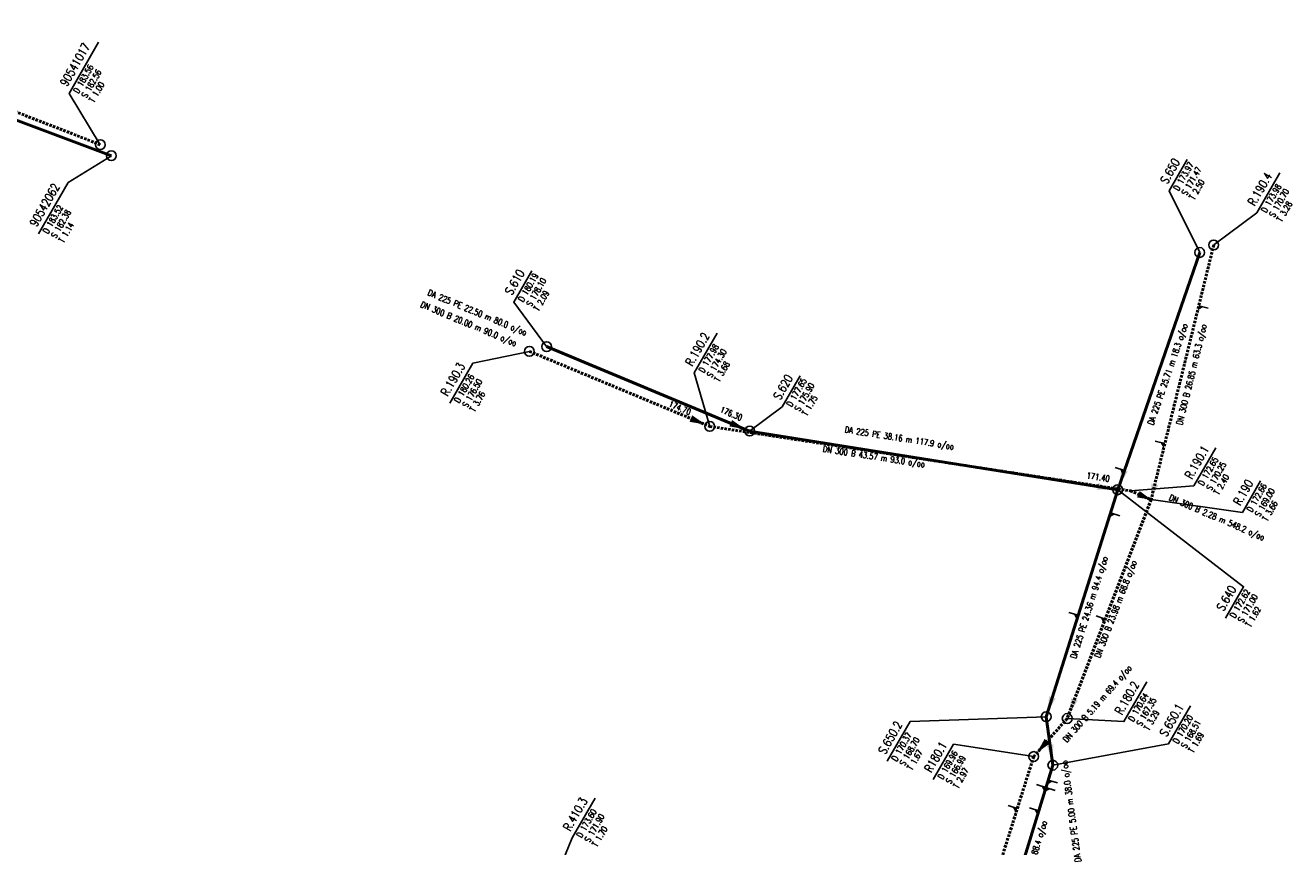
# Model space of a CAD drawing. Header units: metres. Extents: x 3490368 to 3491379, y 5753988 to 5755037.
# Tile 25 of 29: x 3490725 to 3490855, y 5754651 to 5754735. Entities that reach past the tile are written whole.
import ezdxf
from ezdxf.enums import TextEntityAlignment as Align

# ---------------------------------------------------------------- set-up
doc = ezdxf.new("R2010")
doc.units = ezdxf.units.M
doc.linetypes.add('E-Kanalnetz-250-01$0$STRICHLINIE', pattern=[19.05, 12.7, -6.35])
for name, color, linetype in [('E-Kanalnetz-250-01$0$ABZWEIGER', 2, 'Continuous'), ('E-Kanalnetz-250-01$0$ABZWEIGER_TEXT_1', 2, 'Continuous'), ('E-Kanalnetz-250-01$0$HALTUNG_TEXT_1', 7, 'Continuous'), ('E-Kanalnetz-250-01$0$HALTUNG_TEXT_3', 7, 'Continuous'), ('E-Kanalnetz-250-01$0$HALTUNG_TEXT_6', 7, 'Continuous'), ('E-Kanalnetz-250-01$0$SCHACHT', 7, 'Continuous'), ('E-Kanalnetz-250-01$0$SCHACHT_TEXT', 7, 'Continuous'), ('E-Kanalnetz-250-01$0$SCHACHT_TEXT_1', 7, 'Continuous'), ('E-Kanalnetz-250-01$0$SCHACHT_TEXT_2', 7, 'Continuous')]:
    doc.layers.add(name, color=color, linetype=linetype)
doc.layers.add('E-Kanalnetz-250-01$0$HALTUNG', color=7, linetype='Continuous', lineweight=50)
doc.styles.add('E-Kanalnetz-250-01$0$HALTUNG', font='ROMANS.shx')
doc.styles.add('E-Kanalnetz-250-01$0$SCHACHT', font='ROMANS.shx')

msp = doc.modelspace()

# ---------------------------------------------------------------- linework, layer by layer
at = {"layer": 'E-Kanalnetz-250-01$0$ABZWEIGER', "color": 160}
for p, q in [((3490845.24, 5754706.68, 170.29), (3490846.21, 5754706.44, 170.29)), ((3490841.77, 5754692.58, 169.37), (3490840.79, 5754692.82, 169.37)), ((3490835.66, 5754674.6, 168.1), (3490834.73, 5754674.95, 168.1)), ((3490826.66, 5754655.21, 166.58), (3490825.71, 5754655.51, 166.58))]:
    msp.add_line(p, q, dxfattribs=at)
at = {"layer": 'E-Kanalnetz-250-01$0$ABZWEIGER', "color": 240}
for p, q in [((3490837.62, 5754689.8, 171.04), (3490836.68, 5754690.13, 171.04)), ((3490836.2, 5754685.47, 170.77), (3490837.15, 5754685.17, 170.77)), ((3490832.89, 5754674.99, 169.73), (3490831.94, 5754675.29, 169.73))]:
    msp.add_line(p, q, dxfattribs=at)
at = {"layer": 'E-Kanalnetz-250-01$0$ABZWEIGER', "color": 0}
for p, q in [((3490830.55, 5754657.07, 168.3), (3490828.64, 5754657.66, 168.3)), ((3490829.83, 5754658.13, 168.37), (3490830.79, 5754657.83, 168.37)), ((3490828.87, 5754654.99, 168.08), (3490827.91, 5754655.28, 168.08))]:
    msp.add_line(p, q, dxfattribs=at)
at = {"layer": 'E-Kanalnetz-250-01$0$ABZWEIGER_TEXT_1', "color": 160}
for points in [[(3490845.24, 5754706.68, 170.29), (3490845.72, 5754706.56, 170.29), (3490845.12, 5754706.19, 170.29)], [(3490841.77, 5754692.58, 169.37), (3490841.28, 5754692.7, 169.37), (3490841.65, 5754692.09, 169.37)], [(3490835.66, 5754674.6, 168.1), (3490835.2, 5754674.78, 168.1), (3490835.48, 5754674.13, 168.1)], [(3490826.66, 5754655.21, 166.58), (3490826.18, 5754655.36, 166.58), (3490826.51, 5754654.73, 166.58)]]:
    msp.add_solid(points, dxfattribs=at)
at = {"layer": 'E-Kanalnetz-250-01$0$ABZWEIGER_TEXT_1', "color": 240}
for points in [[(3490837.62, 5754689.8, 171.04), (3490837.15, 5754689.97, 171.04), (3490837.46, 5754689.33, 171.04)], [(3490836.2, 5754685.47, 170.77), (3490836.68, 5754685.32, 170.77), (3490836.05, 5754684.99, 170.77)], [(3490832.89, 5754674.99, 169.73), (3490832.42, 5754675.14, 169.73), (3490832.74, 5754674.51, 169.73)]]:
    msp.add_solid(points, dxfattribs=at)
at = {"layer": 'E-Kanalnetz-250-01$0$ABZWEIGER_TEXT_1', "color": 0}
for points in [[(3490830.08, 5754657.22, 168.3), (3490829.12, 5754657.51, 168.3), (3490829.45, 5754656.89, 168.3)], [(3490829.83, 5754658.13, 168.37), (3490830.31, 5754657.98, 168.37), (3490829.69, 5754657.65, 168.37)], [(3490828.87, 5754654.99, 168.08), (3490828.39, 5754655.13, 168.08), (3490828.72, 5754654.51, 168.08)]]:
    msp.add_solid(points, dxfattribs=at)
at = {"layer": 'E-Kanalnetz-250-01$0$HALTUNG', "color": 7, "linetype": 'E-Kanalnetz-250-01$0$STRICHLINIE', "ltscale": 0.02}
msp.add_line((3490732.79, 5754723.16, 182.56), (3490701.41, 5754735.38, 182.39), dxfattribs=at)
at = {"layer": 'E-Kanalnetz-250-01$0$HALTUNG', "color": 7, "linetype": 'Continuous', "ltscale": 0.02}
for p, q in [((3490733.92, 5754722.03, 182.38), (3490700.8, 5754734.42, 182.06)), ((3490830.3, 5754659.65, 168.51), (3490822.95, 5754635.76, 166.3))]:
    msp.add_line(p, q, dxfattribs=at)
at = {"layer": 'E-Kanalnetz-250-01$0$HALTUNG', "color": 240, "linetype": 'Continuous', "ltscale": 0.02}
for p, q in [((3490845.34, 5754712.13, 171.47), (3490836.94, 5754687.84, 171)), ((3490778.48, 5754702.49, 178.1), (3490799.26, 5754693.85, 176.3)), ((3490799.26, 5754693.85, 175.9), (3490836.94, 5754687.84, 171.4)), ((3490836.94, 5754687.84, 171), (3490829.62, 5754664.61, 168.7)), ((3490829.62, 5754664.61, 168.7), (3490830.3, 5754659.65, 168.51))]:
    msp.add_line(p, q, dxfattribs=at)
at = {"layer": 'E-Kanalnetz-250-01$0$HALTUNG', "color": 160, "linetype": 'E-Kanalnetz-250-01$0$STRICHLINIE', "ltscale": 0.02}
for p, q in [((3490846.77, 5754712.9, 170.7), (3490840.35, 5754686.83, 169)), ((3490776.72, 5754702.01, 176.5), (3490795.18, 5754694.33, 174.7)), ((3490795.18, 5754694.33, 174.3), (3490838.25, 5754687.73, 170.25)), ((3490838.25, 5754687.73, 170.25), (3490840.35, 5754686.83, 169)), ((3490840.35, 5754686.83, 169), (3490831.77, 5754664.43, 167.35)), ((3490831.77, 5754664.43, 167.35), (3490828.34, 5754660.54, 166.99)), ((3490828.34, 5754660.54, 166.99), (3490820.42, 5754635.41, 165.05))]:
    msp.add_line(p, q, dxfattribs=at)
at = {"layer": 'E-Kanalnetz-250-01$0$HALTUNG_TEXT_1', "color": 160}
for points in [[(3490793.25, 5754695.13, 174.74), (3490793.11, 5754694.8, 174.74), (3490793.39, 5754695.46, 174.74), (3490794.72, 5754694.52, 174.74)], [(3490840.73, 5754688.38, 169), (3490840.39, 5754688.46, 169), (3490841.08, 5754688.3, 169), (3490840.35, 5754686.83, 169)], [(3490836.68, 5754687.97, 170.25), (3490836.63, 5754687.62, 170.25), (3490836.73, 5754688.32, 170.25), (3490838.25, 5754687.73, 170.25)], [(3490839.06, 5754687.39, 169), (3490838.92, 5754687.06, 169), (3490839.2, 5754687.71, 169), (3490840.35, 5754686.83, 169)], [(3490832.52, 5754666.39, 167.38), (3490832.19, 5754666.52, 167.38), (3490832.85, 5754666.26, 167.38), (3490831.95, 5754664.9, 167.38)], [(3490829.72, 5754662.11, 167.02), (3490829.46, 5754662.35, 167.02), (3490829.99, 5754661.88, 167.02), (3490828.67, 5754660.91, 167.02)]]:
    msp.add_solid(points, dxfattribs=at)
at = {"layer": 'E-Kanalnetz-250-01$0$HALTUNG_TEXT_1', "color": 240}
for points in [[(3490797.32, 5754694.66, 176.34), (3490797.19, 5754694.33, 176.34), (3490797.46, 5754694.98, 176.34), (3490798.8, 5754694.04, 176.34)], [(3490837.63, 5754689.82, 171.01), (3490837.3, 5754689.94, 171.01), (3490837.97, 5754689.71, 171.01), (3490837.11, 5754688.31, 171.01)], [(3490834.88, 5754688.17, 171.46), (3490834.83, 5754687.82, 171.46), (3490834.94, 5754688.52, 171.46), (3490836.45, 5754687.91, 171.46)], [(3490830.25, 5754666.6, 168.75), (3490829.91, 5754666.71, 168.75), (3490830.59, 5754666.49, 168.75), (3490829.77, 5754665.08, 168.75)], [(3490830.02, 5754661.73, 168.53), (3490829.67, 5754661.68, 168.53), (3490830.37, 5754661.78, 168.53), (3490830.23, 5754660.15, 168.53)]]:
    msp.add_solid(points, dxfattribs=at)
at = {"layer": 'E-Kanalnetz-250-01$0$SCHACHT', "ltscale": 0.02}
for centre, radius in [((3490732.79, 5754723.16, 183.56), 0.5), ((3490733.92, 5754722.03, 183.52), 0.5), ((3490838.25, 5754687.73, 172.65), 0.0005), ((3490840.35, 5754686.83, 172.66), 0.0005)]:
    msp.add_circle(centre, radius, dxfattribs=at)
at = {"layer": 'E-Kanalnetz-250-01$0$SCHACHT', "color": 160, "ltscale": 0.02}
for centre in [(3490846.77, 5754712.9, 173.98), (3490776.72, 5754702.01, 180.26), (3490795.18, 5754694.33, 177.98), (3490831.77, 5754664.43, 170.64), (3490828.34, 5754660.54, 169.96)]:
    msp.add_circle(centre, 0.5, dxfattribs=at)
at = {"layer": 'E-Kanalnetz-250-01$0$SCHACHT', "color": 240, "ltscale": 0.02}
for centre in [(3490845.34, 5754712.13, 173.97), (3490778.48, 5754702.49, 180.19), (3490799.26, 5754693.85, 177.65), (3490836.94, 5754687.84, 172.62), (3490829.62, 5754664.61, 170.37), (3490830.3, 5754659.65, 170.2)]:
    msp.add_circle(centre, 0.5, dxfattribs=at)
at = {"layer": 'E-Kanalnetz-250-01$0$SCHACHT_TEXT', "ltscale": 0.02}
for p, q in [((3490732.79, 5754723.16, 183.56), (3490732.79, 5754723.16, 182.56)), ((3490733.92, 5754722.03, 183.52), (3490733.92, 5754722.03, 182.38)), ((3490845.34, 5754712.13, 173.97), (3490845.34, 5754712.13, 171.47)), ((3490846.77, 5754712.9, 173.98), (3490846.77, 5754712.9, 170.7)), ((3490776.72, 5754702.01, 180.26), (3490776.72, 5754702.01, 176.5)), ((3490778.48, 5754702.49, 180.19), (3490778.48, 5754702.49, 178.1)), ((3490795.18, 5754694.33, 177.98), (3490795.18, 5754694.33, 174.3)), ((3490799.26, 5754693.85, 177.65), (3490799.26, 5754693.85, 175.9)), ((3490836.94, 5754687.84, 172.62), (3490836.94, 5754687.84, 171)), ((3490838.25, 5754687.73, 172.65), (3490838.25, 5754687.73, 170.25)), ((3490829.62, 5754664.61, 170.37), (3490829.62, 5754664.61, 168.7)), ((3490831.77, 5754664.43, 170.64), (3490831.77, 5754664.43, 167.35)), ((3490828.34, 5754660.54, 169.96), (3490828.34, 5754660.54, 166.99)), ((3490830.3, 5754659.65, 170.2), (3490830.3, 5754659.65, 168.51))]:
    msp.add_line(p, q, dxfattribs=at)
at = {"layer": 'E-Kanalnetz-250-01$0$SCHACHT_TEXT', "color": 160, "ltscale": 0.02}
msp.add_line((3490840.35, 5754686.83, 172.66), (3490840.35, 5754686.83, 169), dxfattribs=at)
at = {"layer": 'E-Kanalnetz-250-01$0$SCHACHT_TEXT'}
for points in [[(3490732.79, 5754723.16), (3490729.59, 5754728.41), (3490732.61, 5754733.64)], [(3490733.92, 5754722.03), (3490729.49, 5754719.28), (3490726.47, 5754714.05)]]:
    msp.add_lwpolyline(points, dxfattribs=at)
at = {"layer": 'E-Kanalnetz-250-01$0$SCHACHT_TEXT', "color": 240}
for points in [[(3490845.34, 5754712.13), (3490842.2, 5754718.43), (3490844.05, 5754721.63)], [(3490778.48, 5754702.49), (3490775.12, 5754707.06), (3490776.97, 5754710.26)], [(3490799.26, 5754693.85), (3490802.59, 5754696.32), (3490804.43, 5754699.52)], [(3490836.94, 5754687.84), (3490849.82, 5754677.91), (3490847.98, 5754674.71)], [(3490830.3, 5754659.65), (3490842.14, 5754661.85), (3490844.39, 5754665.74)], [(3490829.62, 5754664.61), (3490815.69, 5754664.12), (3490813.34, 5754660.05)]]:
    msp.add_lwpolyline(points, dxfattribs=at)
at = {"layer": 'E-Kanalnetz-250-01$0$SCHACHT_TEXT', "color": 160}
for points in [[(3490846.77, 5754712.9), (3490851.18, 5754716.19), (3490853.54, 5754720.29)], [(3490795.18, 5754694.33), (3490793.59, 5754699.8), (3490795.94, 5754703.87)], [(3490776.72, 5754702.01), (3490770.92, 5754700.79), (3490768.57, 5754696.72)], [(3490838.25, 5754687.73), (3490844.73, 5754688.24), (3490846.98, 5754692.13)], [(3490840.35, 5754686.83), (3490849.7, 5754685.53), (3490851.55, 5754688.74)], [(3490831.77, 5754664.43), (3490837.58, 5754664.11), (3490839.93, 5754668.19)], [(3490828.34, 5754660.54), (3490820.14, 5754661.8), (3490818.06, 5754658.19)], [(3490778.38, 5754645.54), (3490781.09, 5754652.21), (3490783.44, 5754656.28)]]:
    msp.add_lwpolyline(points, dxfattribs=at)

# ---------------------------------------------------------------- texts
at = {"layer": 'E-Kanalnetz-250-01$0$HALTUNG_TEXT_3', "color": 240, "style": 'E-Kanalnetz-250-01$0$HALTUNG', "width": 0.8}
for s, rotation, p in [('DA 225 PE 22.50 m 80.0 o/oo', 337.4091, (3490771.51, 5754706.27)), ('DA 225 PE 25.71 m 18.3 o/oo', 70.927, (3490841.76, 5754699.77)), ('DA 225 PE 38.16 m 117.9 o/oo', 350.9321, (3490814.64, 5754693.45)), ('DA 225 PE 24.36 m 94.4 o/oo', 72.5049, (3490833.71, 5754675.89)), ('DA 225 PE 5.00 m 38.0 o/oo', 97.8217, (3490831.87, 5754654.88))]:
    msp.add_text(s, height=0.63, rotation=rotation, dxfattribs=at).set_placement(p, align=Align.TOP_CENTER)
at = {"layer": 'E-Kanalnetz-250-01$0$HALTUNG_TEXT_3', "color": 160, "style": 'E-Kanalnetz-250-01$0$HALTUNG', "width": 0.8}
for s, rotation, p in [('DN 300 B 20.00 m 90.0 o/oo', 337.4091, (3490770.62, 5754705.12)), ('DN 300 B 26.85 m 63.3 o/oo', 76.1673, (3490844.19, 5754699.71)), ('DN 300 B 43.57 m 93.0 o/oo', 351.2936, (3490812.03, 5754691.55)), ('DN 300 B 2.28 m 548.2 o/oo', 336.6643, (3490847.22, 5754685.29)), ('DN 300 B 23.98 m 68.8 o/oo', 69.0328, (3490836.43, 5754675.74)), ('DN 300 B 5.19 m 69.4 o/oo', 48.6535, (3490834.62, 5754666.16))]:
    msp.add_text(s, height=0.63, rotation=rotation, dxfattribs=at).set_placement(p, align=Align.TOP_CENTER)
at = {"layer": 'E-Kanalnetz-250-01$0$HALTUNG_TEXT_3', "color": 7, "style": 'E-Kanalnetz-250-01$0$HALTUNG', "width": 0.8}
msp.add_text('DN 200 Stz 25.00 m 88.4 o/oo', height=0.63, rotation=72.8974, dxfattribs=at).set_placement((3490827.49, 5754648.69), align=Align.TOP_CENTER)
at = {"layer": 'E-Kanalnetz-250-01$0$HALTUNG_TEXT_6', "color": 160, "style": 'E-Kanalnetz-250-01$0$HALTUNG', "width": 0.8}
msp.add_text('174.70', height=0.63, rotation=337.4091, dxfattribs=at).set_placement((3490793.09, 5754695.47), align=Align.RIGHT)
at = {"layer": 'E-Kanalnetz-250-01$0$HALTUNG_TEXT_6', "color": 240, "style": 'E-Kanalnetz-250-01$0$HALTUNG', "width": 0.8}
for s, rotation, p in [('176.30', 337.4091, (3490798.35, 5754694.89)), ('171.40', 350.9321, (3490836.06, 5754688.64))]:
    msp.add_text(s, height=0.63, rotation=rotation, dxfattribs=at).set_placement(p, align=Align.RIGHT)
at = {"layer": 'E-Kanalnetz-250-01$0$SCHACHT_TEXT', "style": 'E-Kanalnetz-250-01$0$SCHACHT', "width": 0.8}
for s, p in [('90541017', (3490728.61, 5754729.48)), ('90542062', (3490725.5, 5754715.12))]:
    msp.add_text(s, height=0.88, rotation=60.0001, dxfattribs=at).set_placement(p, align=Align.TOP_LEFT)
at = {"layer": 'E-Kanalnetz-250-01$0$SCHACHT_TEXT', "color": 240, "style": 'E-Kanalnetz-250-01$0$SCHACHT', "width": 0.8}
for s, p in [('S.650', (3490841.23, 5754719.5)), ('S.610', (3490774.15, 5754708.13)), ('S.620', (3490801.61, 5754697.39)), ('S.640', (3490847, 5754675.78)), ('S.650.1', (3490841.16, 5754662.92)), ('S.650.2', (3490812.36, 5754661.12))]:
    msp.add_text(s, height=0.88, rotation=60.0001, dxfattribs=at).set_placement(p, align=Align.TOP_LEFT)
at = {"layer": 'E-Kanalnetz-250-01$0$SCHACHT_TEXT', "color": 160, "style": 'E-Kanalnetz-250-01$0$SCHACHT', "width": 0.8}
for s, p in [('R.190.4', (3490850.2, 5754717.26)), ('R.190.2', (3490792.62, 5754700.87)), ('R.190.3', (3490767.59, 5754697.79)), ('R.190.1', (3490843.76, 5754689.31)), ('R.190', (3490848.72, 5754686.61)), ('R.180.2', (3490836.6, 5754665.18)), ('R180.1', (3490817.09, 5754659.26)), ('R.410.3', (3490780.12, 5754653.28))]:
    msp.add_text(s, height=0.88, rotation=60.0001, dxfattribs=at).set_placement(p, align=Align.TOP_LEFT)
at = {"layer": 'E-Kanalnetz-250-01$0$SCHACHT_TEXT_1', "style": 'E-Kanalnetz-250-01$0$SCHACHT', "width": 0.8}
for s, p in [('D 183.56', (3490730, 5754728.68)), ('S 182.56', (3490730.82, 5754728.2)), ('D 183.52', (3490726.88, 5754714.32)), ('S 182.38', (3490727.7, 5754713.85))]:
    msp.add_text(s, height=0.63, rotation=60.0001, dxfattribs=at).set_placement(p, align=Align.TOP_LEFT)
at = {"layer": 'E-Kanalnetz-250-01$0$SCHACHT_TEXT_1', "color": 240, "style": 'E-Kanalnetz-250-01$0$SCHACHT', "width": 0.8}
for s, p in [('D 173.97', (3490842.61, 5754718.7)), ('S 171.47', (3490843.43, 5754718.23)), ('D 180.19', (3490775.53, 5754707.33)), ('S 178.10', (3490776.35, 5754706.86)), ('D 177.65', (3490803, 5754696.59)), ('S 175.90', (3490803.81, 5754696.12)), ('D 172.62', (3490848.39, 5754674.98)), ('S 171.00', (3490849.2, 5754674.5)), ('D 170.20', (3490842.55, 5754662.12)), ('S 168.51', (3490843.37, 5754661.64)), ('D 170.37', (3490813.75, 5754660.32)), ('S 168.70', (3490814.57, 5754659.85))]:
    msp.add_text(s, height=0.63, rotation=60.0001, dxfattribs=at).set_placement(p, align=Align.TOP_LEFT)
at = {"layer": 'E-Kanalnetz-250-01$0$SCHACHT_TEXT_1', "color": 160, "style": 'E-Kanalnetz-250-01$0$SCHACHT', "width": 0.8}
for s, p in [('D 173.98', (3490851.59, 5754716.46)), ('S 170.70', (3490852.4, 5754715.99)), ('D 177.98', (3490794, 5754700.07)), ('S 174.30', (3490794.82, 5754699.59)), ('D 180.26', (3490768.98, 5754696.99)), ('S 176.50', (3490769.8, 5754696.52)), ('D 172.65', (3490845.14, 5754688.51)), ('S 170.25', (3490845.96, 5754688.03)), ('D 172.66', (3490850.11, 5754685.81)), ('S 169.00', (3490850.93, 5754685.33)), ('D 170.64', (3490837.99, 5754664.38)), ('S 167.35', (3490838.81, 5754663.91)), ('D 169.96', (3490818.47, 5754658.46)), ('S 166.99', (3490819.29, 5754657.99)), ('D 173.60', (3490781.5, 5754652.48)), ('S 171.90', (3490782.32, 5754652.01))]:
    msp.add_text(s, height=0.63, rotation=60.0001, dxfattribs=at).set_placement(p, align=Align.TOP_LEFT)
at = {"layer": 'E-Kanalnetz-250-01$0$SCHACHT_TEXT_2', "style": 'E-Kanalnetz-250-01$0$SCHACHT', "width": 0.8}
for s, p in [('T 1.00', (3490731.6, 5754727.75)), ('T 1.14', (3490728.49, 5754713.39))]:
    msp.add_text(s, height=0.63, rotation=60.0001, dxfattribs=at).set_placement(p, align=Align.TOP_LEFT)
at = {"layer": 'E-Kanalnetz-250-01$0$SCHACHT_TEXT_2', "color": 240, "style": 'E-Kanalnetz-250-01$0$SCHACHT', "width": 0.8}
for s, p in [('T 2.50', (3490844.22, 5754717.77)), ('T 2.09', (3490777.13, 5754706.4)), ('T 1.75', (3490804.6, 5754695.67)), ('T 1.62', (3490849.99, 5754674.05)), ('T 1.69', (3490844.15, 5754661.19)), ('T 1.67', (3490815.35, 5754659.4))]:
    msp.add_text(s, height=0.63, rotation=60.0001, dxfattribs=at).set_placement(p, align=Align.TOP_LEFT)
at = {"layer": 'E-Kanalnetz-250-01$0$SCHACHT_TEXT_2', "color": 160, "style": 'E-Kanalnetz-250-01$0$SCHACHT', "width": 0.8}
for s, p in [('T 3.28', (3490853.19, 5754715.53)), ('T 3.68', (3490795.61, 5754699.14)), ('T 3.76', (3490770.58, 5754696.07)), ('T 2.40', (3490846.74, 5754687.58)), ('T 3.66', (3490851.71, 5754684.88)), ('T 3.29', (3490839.59, 5754663.46)), ('T 2.97', (3490820.07, 5754657.54)), ('T 1.70', (3490783.1, 5754651.56))]:
    msp.add_text(s, height=0.63, rotation=60.0001, dxfattribs=at).set_placement(p, align=Align.TOP_LEFT)

doc.saveas('drawing.dxf')
